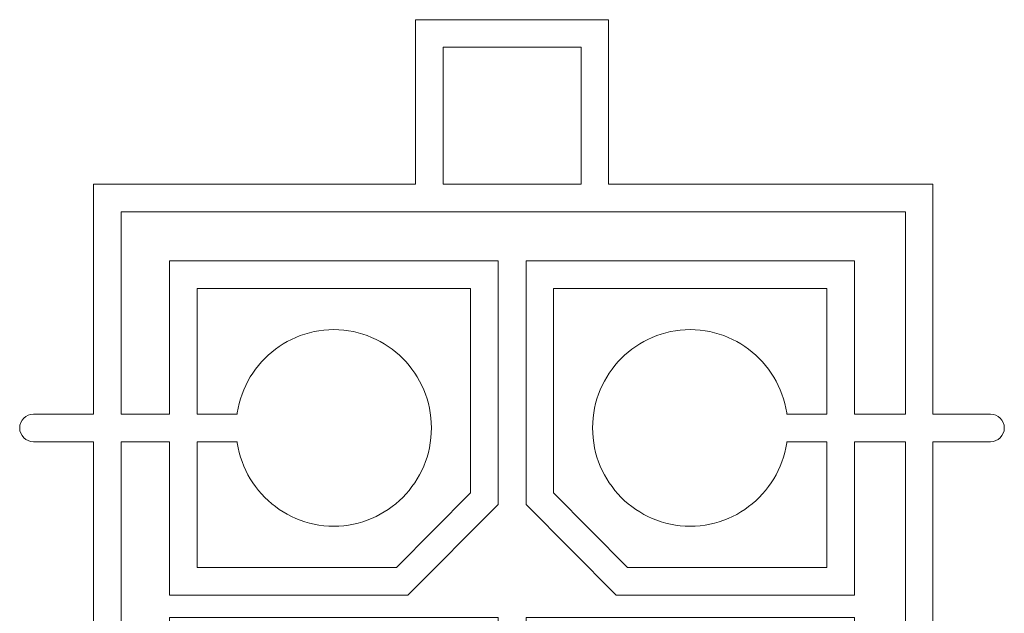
# Model space of a CAD drawing. Header units: millimetres. Extents: x -47.2 to 43.8, y -41.7 to 28.3.
# Tile 3 of 15: x -29.3 to -21.9, y -34.5 to -30.1. Entities that reach past the tile are written whole.
import ezdxf

# ---------------------------------------------------------------- set-up
doc = ezdxf.new("R2010")
doc.units = ezdxf.units.MM
doc.header["$MEASUREMENT"] = 0
doc.layers.add('Layer 1', color=7, linetype='Continuous')

msp = doc.modelspace()

# ---------------------------------------------------------------- linework, layer by layer
at = {"layer": 'Layer 1', "lineweight": 9}
for points, knots in [([(-22.0239, -35.724), (-22.0239, -35.724), (-22.4574, -35.724), (-22.4574, -35.724), (-22.4574, -35.724), (-22.4574, -33.2538), (-22.4574, -33.2538), (-22.4574, -33.2538), (-22.0239, -33.2538), (-22.0239, -33.2538), (-21.9672, -33.2538), (-21.9209, -33.2071), (-21.9209, -33.1503), (-21.9209, -33.0931), (-21.9672, -33.0464), (-22.0239, -33.0464), (-22.0239, -33.0464), (-22.4574, -33.0464), (-22.4574, -33.0464), (-22.4574, -33.0464), (-22.4574, -31.3199), (-22.4574, -31.3199), (-22.4574, -31.3199), (-24.8912, -31.3199), (-24.8912, -31.3199), (-24.8912, -31.3199), (-24.8912, -30.0848), (-24.8912, -30.0848), (-24.8912, -30.0848), (-26.3395, -30.0848), (-26.3395, -30.0848), (-26.3395, -30.0848), (-26.3395, -31.3199), (-26.3395, -31.3199), (-26.3395, -31.3199), (-28.7559, -31.3199), (-28.7559, -31.3199), (-28.7559, -31.3199), (-28.7559, -33.0464), (-28.7559, -33.0464), (-28.7559, -33.0464), (-29.2073, -33.0464), (-29.2073, -33.0464), (-29.2641, -33.0464), (-29.3103, -33.0928), (-29.3103, -33.1498), (-29.3103, -33.2071), (-29.2641, -33.2538), (-29.2073, -33.2538), (-29.2073, -33.2538), (-28.7559, -33.2538), (-28.7559, -33.2538), (-28.7559, -33.2538), (-28.7559, -35.7245), (-28.7559, -35.7245), (-28.7559, -35.7245), (-29.2073, -35.7245), (-29.2073, -35.7245), (-29.2641, -35.7245), (-29.3103, -35.7709), (-29.3103, -35.8279), (-29.3103, -35.8852), (-29.2641, -35.9319), (-29.2073, -35.9319), (-29.2073, -35.9319), (-28.7559, -35.9319), (-28.7559, -35.9319), (-28.7559, -35.9319), (-28.7559, -37.6622), (-28.7559, -37.6622), (-28.7559, -37.6622), (-22.4574, -37.6622), (-22.4574, -37.6622), (-22.4574, -37.6622), (-22.4574, -35.9315), (-22.4574, -35.9315), (-22.4574, -35.9315), (-22.0239, -35.9315), (-22.0239, -35.9315), (-21.9672, -35.9315), (-21.9209, -35.8847), (-21.9209, -35.8279), (-21.9209, -35.7709), (-21.9672, -35.724), (-22.0239, -35.724)], [0, 0, 0, 0, 0.035714, 0.035714, 0.035714, 0.071429, 0.071429, 0.071429, 0.107143, 0.107143, 0.107143, 0.142857, 0.142857, 0.142857, 0.178571, 0.178571, 0.178571, 0.214286, 0.214286, 0.214286, 0.25, 0.25, 0.25, 0.285714, 0.285714, 0.285714, 0.321429, 0.321429, 0.321429, 0.357143, 0.357143, 0.357143, 0.392857, 0.392857, 0.392857, 0.428571, 0.428571, 0.428571, 0.464286, 0.464286, 0.464286, 0.5, 0.5, 0.5, 0.535714, 0.535714, 0.535714, 0.571429, 0.571429, 0.571429, 0.607143, 0.607143, 0.607143, 0.642857, 0.642857, 0.642857, 0.678571, 0.678571, 0.678571, 0.714286, 0.714286, 0.714286, 0.75, 0.75, 0.75, 0.785714, 0.785714, 0.785714, 0.821429, 0.821429, 0.821429, 0.857143, 0.857143, 0.857143, 0.892857, 0.892857, 0.892857, 0.928571, 0.928571, 0.928571, 0.964286, 0.964286, 0.964286, 1, 1, 1, 1]), ([(-26.133, -30.2924), (-26.133, -30.2924), (-25.0972, -30.2924), (-25.0972, -30.2924), (-25.0972, -30.2924), (-25.0972, -31.3186), (-25.0972, -31.3186), (-25.0972, -31.3186), (-26.133, -31.3186), (-26.133, -31.3186), (-26.133, -31.3186), (-26.133, -30.2924), (-26.133, -30.2924)], [0, 0, 0, 0, 0.25, 0.25, 0.25, 0.5, 0.5, 0.5, 0.75, 0.75, 0.75, 1, 1, 1, 1]), ([(-22.6633, -37.4548), (-22.6633, -37.4548), (-28.5498, -37.4548), (-28.5498, -37.4548), (-28.5498, -37.4548), (-28.5498, -35.9319), (-28.5498, -35.9319), (-28.5498, -35.9319), (-28.1854, -35.9319), (-28.1854, -35.9319), (-28.1854, -35.9319), (-28.1854, -36.4027), (-28.1854, -36.4027), (-28.1854, -36.4027), (-27.5093, -37.0836), (-27.5093, -37.0836), (-27.5093, -37.0836), (-25.7205, -37.0836), (-25.7205, -37.0836), (-25.7205, -37.0836), (-25.7205, -34.573), (-25.7205, -34.573), (-25.7205, -34.573), (-28.1854, -34.573), (-28.1854, -34.573), (-28.1854, -34.573), (-28.1854, -35.7245), (-28.1854, -35.7245), (-28.1854, -35.7245), (-28.5498, -35.7245), (-28.5498, -35.7245), (-28.5498, -35.7245), (-28.5498, -33.2538), (-28.5498, -33.2538), (-28.5498, -33.2538), (-28.1857, -33.2538), (-28.1857, -33.2538), (-28.1857, -33.2538), (-28.1857, -34.4053), (-28.1857, -34.4053), (-28.1857, -34.4053), (-26.397, -34.4053), (-26.397, -34.4053), (-26.397, -34.4053), (-25.7203, -33.7246), (-25.7203, -33.7246), (-25.7203, -33.7246), (-25.7203, -31.8954), (-25.7203, -31.8954), (-25.7203, -31.8954), (-28.1857, -31.8954), (-28.1857, -31.8954), (-28.1857, -31.8954), (-28.1857, -33.0464), (-28.1857, -33.0464), (-28.1857, -33.0464), (-28.5498, -33.0464), (-28.5498, -33.0464), (-28.5498, -33.0464), (-28.5498, -31.5274), (-28.5498, -31.5274), (-28.5498, -31.5274), (-22.6633, -31.5274), (-22.6633, -31.5274), (-22.6633, -31.5274), (-22.6633, -33.0464), (-22.6633, -33.0464), (-22.6633, -33.0464), (-23.0453, -33.0464), (-23.0453, -33.0464), (-23.0453, -33.0464), (-23.0453, -31.8954), (-23.0453, -31.8954), (-23.0453, -31.8954), (-25.5105, -31.8954), (-25.5105, -31.8954), (-25.5105, -31.8954), (-25.5105, -33.7246), (-25.5105, -33.7246), (-25.5105, -33.7246), (-24.8338, -34.4053), (-24.8338, -34.4053), (-24.8338, -34.4053), (-23.0453, -34.4053), (-23.0453, -34.4053), (-23.0453, -34.4053), (-23.0453, -33.2538), (-23.0453, -33.2538), (-23.0453, -33.2538), (-22.6633, -33.2538), (-22.6633, -33.2538), (-22.6633, -33.2538), (-22.6633, -35.724), (-22.6633, -35.724), (-22.6633, -35.724), (-23.0455, -35.724), (-23.0455, -35.724), (-23.0455, -35.724), (-23.0455, -34.573), (-23.0455, -34.573), (-23.0455, -34.573), (-25.5105, -34.573), (-25.5105, -34.573), (-25.5105, -34.573), (-25.5105, -37.0836), (-25.5105, -37.0836), (-25.5105, -37.0836), (-23.7223, -37.0836), (-23.7223, -37.0836), (-23.7223, -37.0836), (-23.0455, -36.4027), (-23.0455, -36.4027), (-23.0455, -36.4027), (-23.0455, -35.9315), (-23.0455, -35.9315), (-23.0455, -35.9315), (-22.6633, -35.9315), (-22.6633, -35.9315), (-22.6633, -35.9315), (-22.6633, -37.4548), (-22.6633, -37.4548)], [0, 0, 0, 0, 0.025, 0.025, 0.025, 0.05, 0.05, 0.05, 0.075, 0.075, 0.075, 0.1, 0.1, 0.1, 0.125, 0.125, 0.125, 0.15, 0.15, 0.15, 0.175, 0.175, 0.175, 0.2, 0.2, 0.2, 0.225, 0.225, 0.225, 0.25, 0.25, 0.25, 0.275, 0.275, 0.275, 0.3, 0.3, 0.3, 0.325, 0.325, 0.325, 0.35, 0.35, 0.35, 0.375, 0.375, 0.375, 0.4, 0.4, 0.4, 0.425, 0.425, 0.425, 0.45, 0.45, 0.45, 0.475, 0.475, 0.475, 0.5, 0.5, 0.5, 0.525, 0.525, 0.525, 0.55, 0.55, 0.55, 0.575, 0.575, 0.575, 0.6, 0.6, 0.6, 0.625, 0.625, 0.625, 0.65, 0.65, 0.65, 0.675, 0.675, 0.675, 0.7, 0.7, 0.7, 0.725, 0.725, 0.725, 0.75, 0.75, 0.75, 0.775, 0.775, 0.775, 0.8, 0.8, 0.8, 0.825, 0.825, 0.825, 0.85, 0.85, 0.85, 0.875, 0.875, 0.875, 0.9, 0.9, 0.9, 0.925, 0.925, 0.925, 0.95, 0.95, 0.95, 0.975, 0.975, 0.975, 1, 1, 1, 1]), ([(-27.6787, -33.2538), (-27.6787, -33.2538), (-27.6776, -33.2624), (-27.6776, -33.2624), (-27.6776, -33.2624), (-27.6713, -33.2987), (-27.6713, -33.2987), (-27.6713, -33.2987), (-27.6632, -33.3341), (-27.6632, -33.3341), (-27.6632, -33.3341), (-27.6533, -33.3691), (-27.6533, -33.3691), (-27.6533, -33.3691), (-27.6415, -33.4032), (-27.6415, -33.4032), (-27.6415, -33.4032), (-27.6282, -33.4367), (-27.6282, -33.4367), (-27.6282, -33.4367), (-27.6138, -33.4698), (-27.6138, -33.4698), (-27.6138, -33.4698), (-27.5975, -33.5012), (-27.5975, -33.5012), (-27.5975, -33.5012), (-27.5797, -33.532), (-27.5797, -33.532), (-27.5797, -33.532), (-27.5606, -33.5625), (-27.5606, -33.5625), (-27.5606, -33.5625), (-27.5402, -33.591), (-27.5402, -33.591), (-27.5402, -33.591), (-27.5185, -33.6192), (-27.5185, -33.6192), (-27.5185, -33.6192), (-27.4953, -33.6454), (-27.4953, -33.6454), (-27.4953, -33.6454), (-27.4707, -33.6713), (-27.4707, -33.6713), (-27.4707, -33.6713), (-27.4454, -33.6959), (-27.4454, -33.6959), (-27.4454, -33.6959), (-27.419, -33.7191), (-27.419, -33.7191), (-27.419, -33.7191), (-27.3913, -33.7408), (-27.3913, -33.7408), (-27.3913, -33.7408), (-27.3622, -33.7617), (-27.3622, -33.7617), (-27.3622, -33.7617), (-27.3328, -33.7808), (-27.3328, -33.7808), (-27.3328, -33.7808), (-27.3019, -33.7984), (-27.3019, -33.7984), (-27.3019, -33.7984), (-27.2701, -33.8148), (-27.2701, -33.8148), (-27.2701, -33.8148), (-27.238, -33.8302), (-27.238, -33.8302), (-27.238, -33.8302), (-27.2044, -33.8429), (-27.2044, -33.8429), (-27.2044, -33.8429), (-27.1707, -33.8548), (-27.1707, -33.8548), (-27.1707, -33.8548), (-27.1358, -33.8647), (-27.1358, -33.8647), (-27.1358, -33.8647), (-27.1004, -33.8729), (-27.1004, -33.8729), (-27.1004, -33.8729), (-27.0645, -33.8793), (-27.0645, -33.8793), (-27.0645, -33.8793), (-27.0277, -33.8842), (-27.0277, -33.8842), (-27.0277, -33.8842), (-26.9909, -33.8875), (-26.9909, -33.8875), (-26.9909, -33.8875), (-26.9534, -33.8879), (-26.9534, -33.8879), (-26.9534, -33.8879), (-26.9156, -33.8875), (-26.9156, -33.8875), (-26.9156, -33.8875), (-26.8785, -33.8842), (-26.8785, -33.8842), (-26.8785, -33.8842), (-26.8421, -33.8793), (-26.8421, -33.8793), (-26.8421, -33.8793), (-26.8058, -33.8729), (-26.8058, -33.8729), (-26.8058, -33.8729), (-26.7704, -33.8647), (-26.7704, -33.8647), (-26.7704, -33.8647), (-26.7359, -33.8548), (-26.7359, -33.8548), (-26.7359, -33.8548), (-26.7018, -33.8429), (-26.7018, -33.8429), (-26.7018, -33.8429), (-26.6688, -33.8302), (-26.6688, -33.8302), (-26.6688, -33.8302), (-26.6361, -33.8148), (-26.6361, -33.8148), (-26.6361, -33.8148), (-26.6047, -33.7984), (-26.6047, -33.7984), (-26.6047, -33.7984), (-26.5738, -33.7808), (-26.5738, -33.7808), (-26.5738, -33.7808), (-26.5439, -33.7617), (-26.5439, -33.7617), (-26.5439, -33.7617), (-26.5153, -33.7408), (-26.5153, -33.7408), (-26.5153, -33.7408), (-26.4876, -33.7191), (-26.4876, -33.7191), (-26.4876, -33.7191), (-26.4608, -33.6959), (-26.4608, -33.6959), (-26.4608, -33.6959), (-26.4354, -33.6713), (-26.4354, -33.6713), (-26.4354, -33.6713), (-26.4109, -33.6454), (-26.4109, -33.6454), (-26.4109, -33.6454), (-26.3883, -33.6192), (-26.3883, -33.6192), (-26.3883, -33.6192), (-26.3664, -33.591), (-26.3664, -33.591), (-26.3664, -33.591), (-26.3456, -33.5625), (-26.3456, -33.5625), (-26.3456, -33.5625), (-26.3265, -33.532), (-26.3265, -33.532), (-26.3265, -33.532), (-26.3087, -33.5012), (-26.3087, -33.5012), (-26.3087, -33.5012), (-26.293, -33.4698), (-26.293, -33.4698), (-26.293, -33.4698), (-26.2779, -33.4367), (-26.2779, -33.4367), (-26.2779, -33.4367), (-26.2648, -33.4032), (-26.2648, -33.4032), (-26.2648, -33.4032), (-26.2534, -33.3691), (-26.2534, -33.3691), (-26.2534, -33.3691), (-26.2434, -33.3341), (-26.2434, -33.3341), (-26.2434, -33.3341), (-26.2353, -33.2987), (-26.2353, -33.2987), (-26.2353, -33.2987), (-26.2289, -33.2624), (-26.2289, -33.2624), (-26.2289, -33.2624), (-26.224, -33.2256), (-26.224, -33.2256), (-26.224, -33.2256), (-26.2211, -33.1876), (-26.2211, -33.1876), (-26.2211, -33.1876), (-26.2199, -33.1498), (-26.2199, -33.1498), (-26.2199, -33.1498), (-26.2211, -33.1122), (-26.2211, -33.1122), (-26.2211, -33.1122), (-26.224, -33.0744), (-26.224, -33.0744), (-26.224, -33.0744), (-26.2289, -33.0378), (-26.2289, -33.0378), (-26.2289, -33.0378), (-26.2353, -33.0014), (-26.2353, -33.0014), (-26.2353, -33.0014), (-26.2434, -32.9656), (-26.2434, -32.9656), (-26.2434, -32.9656), (-26.2534, -32.9306), (-26.2534, -32.9306), (-26.2534, -32.9306), (-26.2648, -32.8967), (-26.2648, -32.8967), (-26.2648, -32.8967), (-26.2779, -32.8634), (-26.2779, -32.8634), (-26.2779, -32.8634), (-26.293, -32.8303), (-26.293, -32.8303), (-26.293, -32.8303), (-26.3087, -32.7986), (-26.3087, -32.7986), (-26.3087, -32.7986), (-26.3265, -32.7677), (-26.3265, -32.7677), (-26.3265, -32.7677), (-26.3456, -32.7378), (-26.3456, -32.7378), (-26.3456, -32.7378), (-26.3664, -32.7091), (-26.3664, -32.7091), (-26.3664, -32.7091), (-26.3883, -32.681), (-26.3883, -32.681), (-26.3883, -32.681), (-26.4109, -32.6542), (-26.4109, -32.6542), (-26.4109, -32.6542), (-26.4354, -32.6284), (-26.4354, -32.6284), (-26.4354, -32.6284), (-26.4608, -32.6038), (-26.4608, -32.6038), (-26.4608, -32.6038), (-26.4876, -32.5812), (-26.4876, -32.5812), (-26.4876, -32.5812), (-26.5153, -32.5589), (-26.5153, -32.5589), (-26.5153, -32.5589), (-26.5439, -32.5384), (-26.5439, -32.5384), (-26.5439, -32.5384), (-26.5738, -32.5189), (-26.5738, -32.5189), (-26.5738, -32.5189), (-26.6047, -32.5013), (-26.6047, -32.5013), (-26.6047, -32.5013), (-26.6361, -32.4849), (-26.6361, -32.4849), (-26.6361, -32.4849), (-26.6688, -32.4699), (-26.6688, -32.4699), (-26.6688, -32.4699), (-26.7018, -32.4567), (-26.7018, -32.4567), (-26.7018, -32.4567), (-26.7359, -32.4454), (-26.7359, -32.4454), (-26.7359, -32.4454), (-26.7704, -32.435), (-26.7704, -32.435), (-26.7704, -32.435), (-26.8058, -32.4273), (-26.8058, -32.4273), (-26.8058, -32.4273), (-26.8421, -32.4205), (-26.8421, -32.4205), (-26.8421, -32.4205), (-26.8785, -32.4154), (-26.8785, -32.4154), (-26.8785, -32.4154), (-26.9156, -32.4127), (-26.9156, -32.4127), (-26.9156, -32.4127), (-26.9534, -32.4122), (-26.9534, -32.4122), (-26.9534, -32.4122), (-26.9909, -32.4127), (-26.9909, -32.4127), (-26.9909, -32.4127), (-27.0277, -32.4154), (-27.0277, -32.4154), (-27.0277, -32.4154), (-27.0645, -32.4205), (-27.0645, -32.4205), (-27.0645, -32.4205), (-27.1004, -32.4273), (-27.1004, -32.4273), (-27.1004, -32.4273), (-27.1358, -32.435), (-27.1358, -32.435), (-27.1358, -32.435), (-27.1707, -32.4454), (-27.1707, -32.4454), (-27.1707, -32.4454), (-27.2044, -32.4567), (-27.2044, -32.4567), (-27.2044, -32.4567), (-27.238, -32.4699), (-27.238, -32.4699), (-27.238, -32.4699), (-27.2701, -32.4849), (-27.2701, -32.4849), (-27.2701, -32.4849), (-27.3019, -32.5013), (-27.3019, -32.5013), (-27.3019, -32.5013), (-27.3328, -32.5189), (-27.3328, -32.5189), (-27.3328, -32.5189), (-27.3622, -32.5384), (-27.3622, -32.5384), (-27.3622, -32.5384), (-27.3913, -32.5589), (-27.3913, -32.5589), (-27.3913, -32.5589), (-27.419, -32.5812), (-27.419, -32.5812), (-27.419, -32.5812), (-27.4454, -32.6038), (-27.4454, -32.6038), (-27.4454, -32.6038), (-27.4707, -32.6284), (-27.4707, -32.6284), (-27.4707, -32.6284), (-27.4953, -32.6542), (-27.4953, -32.6542), (-27.4953, -32.6542), (-27.5185, -32.681), (-27.5185, -32.681), (-27.5185, -32.681), (-27.5402, -32.7091), (-27.5402, -32.7091), (-27.5402, -32.7091), (-27.5606, -32.7378), (-27.5606, -32.7378), (-27.5606, -32.7378), (-27.5797, -32.7677), (-27.5797, -32.7677), (-27.5797, -32.7677), (-27.5975, -32.7986), (-27.5975, -32.7986), (-27.5975, -32.7986), (-27.6138, -32.8303), (-27.6138, -32.8303), (-27.6138, -32.8303), (-27.6282, -32.8634), (-27.6282, -32.8634), (-27.6282, -32.8634), (-27.6415, -32.8967), (-27.6415, -32.8967), (-27.6415, -32.8967), (-27.6533, -32.9306), (-27.6533, -32.9306), (-27.6533, -32.9306), (-27.6632, -32.9656), (-27.6632, -32.9656), (-27.6632, -32.9656), (-27.6713, -33.0014), (-27.6713, -33.0014), (-27.6713, -33.0014), (-27.6776, -33.0378), (-27.6776, -33.0378), (-27.6776, -33.0378), (-27.6787, -33.0464), (-27.6787, -33.0464), (-27.6787, -33.0464), (-27.9792, -33.0464), (-27.9792, -33.0464), (-27.9792, -33.0464), (-27.9792, -32.1028), (-27.9792, -32.1028), (-27.9792, -32.1028), (-25.9267, -32.1028), (-25.9267, -32.1028), (-25.9267, -32.1028), (-25.9267, -33.6382), (-25.9267, -33.6382), (-25.9267, -33.6382), (-26.4823, -34.1979), (-26.4823, -34.1979), (-26.4823, -34.1979), (-27.9792, -34.1979), (-27.9792, -34.1979), (-27.9792, -34.1979), (-27.9792, -33.2538), (-27.9792, -33.2538), (-27.9792, -33.2538), (-27.6787, -33.2538), (-27.6787, -33.2538)], [0, 0, 0, 0, 0.007576, 0.007576, 0.007576, 0.015152, 0.015152, 0.015152, 0.022727, 0.022727, 0.022727, 0.030303, 0.030303, 0.030303, 0.037879, 0.037879, 0.037879, 0.045455, 0.045455, 0.045455, 0.05303, 0.05303, 0.05303, 0.060606, 0.060606, 0.060606, 0.068182, 0.068182, 0.068182, 0.075758, 0.075758, 0.075758, 0.083333, 0.083333, 0.083333, 0.090909, 0.090909, 0.090909, 0.098485, 0.098485, 0.098485, 0.106061, 0.106061, 0.106061, 0.113636, 0.113636, 0.113636, 0.121212, 0.121212, 0.121212, 0.128788, 0.128788, 0.128788, 0.136364, 0.136364, 0.136364, 0.143939, 0.143939, 0.143939, 0.151515, 0.151515, 0.151515, 0.159091, 0.159091, 0.159091, 0.166667, 0.166667, 0.166667, 0.174242, 0.174242, 0.174242, 0.181818, 0.181818, 0.181818, 0.189394, 0.189394, 0.189394, 0.19697, 0.19697, 0.19697, 0.204545, 0.204545, 0.204545, 0.212121, 0.212121, 0.212121, 0.219697, 0.219697, 0.219697, 0.227273, 0.227273, 0.227273, 0.234848, 0.234848, 0.234848, 0.242424, 0.242424, 0.242424, 0.25, 0.25, 0.25, 0.257576, 0.257576, 0.257576, 0.265152, 0.265152, 0.265152, 0.272727, 0.272727, 0.272727, 0.280303, 0.280303, 0.280303, 0.287879, 0.287879, 0.287879, 0.295455, 0.295455, 0.295455, 0.30303, 0.30303, 0.30303, 0.310606, 0.310606, 0.310606, 0.318182, 0.318182, 0.318182, 0.325758, 0.325758, 0.325758, 0.333333, 0.333333, 0.333333, 0.340909, 0.340909, 0.340909, 0.348485, 0.348485, 0.348485, 0.356061, 0.356061, 0.356061, 0.363636, 0.363636, 0.363636, 0.371212, 0.371212, 0.371212, 0.378788, 0.378788, 0.378788, 0.386364, 0.386364, 0.386364, 0.393939, 0.393939, 0.393939, 0.401515, 0.401515, 0.401515, 0.409091, 0.409091, 0.409091, 0.416667, 0.416667, 0.416667, 0.424242, 0.424242, 0.424242, 0.431818, 0.431818, 0.431818, 0.439394, 0.439394, 0.439394, 0.44697, 0.44697, 0.44697, 0.454545, 0.454545, 0.454545, 0.462121, 0.462121, 0.462121, 0.469697, 0.469697, 0.469697, 0.477273, 0.477273, 0.477273, 0.484848, 0.484848, 0.484848, 0.492424, 0.492424, 0.492424, 0.5, 0.5, 0.5, 0.507576, 0.507576, 0.507576, 0.515152, 0.515152, 0.515152, 0.522727, 0.522727, 0.522727, 0.530303, 0.530303, 0.530303, 0.537879, 0.537879, 0.537879, 0.545455, 0.545455, 0.545455, 0.55303, 0.55303, 0.55303, 0.560606, 0.560606, 0.560606, 0.568182, 0.568182, 0.568182, 0.575758, 0.575758, 0.575758, 0.583333, 0.583333, 0.583333, 0.590909, 0.590909, 0.590909, 0.598485, 0.598485, 0.598485, 0.606061, 0.606061, 0.606061, 0.613636, 0.613636, 0.613636, 0.621212, 0.621212, 0.621212, 0.628788, 0.628788, 0.628788, 0.636364, 0.636364, 0.636364, 0.643939, 0.643939, 0.643939, 0.651515, 0.651515, 0.651515, 0.659091, 0.659091, 0.659091, 0.666667, 0.666667, 0.666667, 0.674242, 0.674242, 0.674242, 0.681818, 0.681818, 0.681818, 0.689394, 0.689394, 0.689394, 0.69697, 0.69697, 0.69697, 0.704545, 0.704545, 0.704545, 0.712121, 0.712121, 0.712121, 0.719697, 0.719697, 0.719697, 0.727273, 0.727273, 0.727273, 0.734848, 0.734848, 0.734848, 0.742424, 0.742424, 0.742424, 0.75, 0.75, 0.75, 0.757576, 0.757576, 0.757576, 0.765152, 0.765152, 0.765152, 0.772727, 0.772727, 0.772727, 0.780303, 0.780303, 0.780303, 0.787879, 0.787879, 0.787879, 0.795455, 0.795455, 0.795455, 0.80303, 0.80303, 0.80303, 0.810606, 0.810606, 0.810606, 0.818182, 0.818182, 0.818182, 0.825758, 0.825758, 0.825758, 0.833333, 0.833333, 0.833333, 0.840909, 0.840909, 0.840909, 0.848485, 0.848485, 0.848485, 0.856061, 0.856061, 0.856061, 0.863636, 0.863636, 0.863636, 0.871212, 0.871212, 0.871212, 0.878788, 0.878788, 0.878788, 0.886364, 0.886364, 0.886364, 0.893939, 0.893939, 0.893939, 0.901515, 0.901515, 0.901515, 0.909091, 0.909091, 0.909091, 0.916667, 0.916667, 0.916667, 0.924242, 0.924242, 0.924242, 0.931818, 0.931818, 0.931818, 0.939394, 0.939394, 0.939394, 0.94697, 0.94697, 0.94697, 0.954545, 0.954545, 0.954545, 0.962121, 0.962121, 0.962121, 0.969697, 0.969697, 0.969697, 0.977273, 0.977273, 0.977273, 0.984848, 0.984848, 0.984848, 0.992424, 0.992424, 0.992424, 1, 1, 1, 1]), ([(-23.5525, -33.0464), (-23.5525, -33.0464), (-23.5536, -33.0378), (-23.5536, -33.0378), (-23.5536, -33.0378), (-23.5599, -33.0014), (-23.5599, -33.0014), (-23.5599, -33.0014), (-23.5681, -32.966), (-23.5681, -32.966), (-23.5681, -32.966), (-23.578, -32.9311), (-23.578, -32.9311), (-23.578, -32.9311), (-23.5899, -32.897), (-23.5899, -32.897), (-23.5899, -32.897), (-23.603, -32.8634), (-23.603, -32.8634), (-23.603, -32.8634), (-23.6175, -32.8303), (-23.6175, -32.8303), (-23.6175, -32.8303), (-23.6339, -32.799), (-23.6339, -32.799), (-23.6339, -32.799), (-23.6516, -32.7681), (-23.6516, -32.7681), (-23.6516, -32.7681), (-23.6707, -32.7378), (-23.6707, -32.7378), (-23.6707, -32.7378), (-23.6911, -32.7091), (-23.6911, -32.7091), (-23.6911, -32.7091), (-23.7129, -32.681), (-23.7129, -32.681), (-23.7129, -32.681), (-23.736, -32.6546), (-23.736, -32.6546), (-23.736, -32.6546), (-23.7606, -32.6288), (-23.7606, -32.6288), (-23.7606, -32.6288), (-23.7859, -32.6043), (-23.7859, -32.6043), (-23.7859, -32.6043), (-23.8123, -32.5812), (-23.8123, -32.5812), (-23.8123, -32.5812), (-23.84, -32.5593), (-23.84, -32.5593), (-23.84, -32.5593), (-23.8691, -32.5384), (-23.8691, -32.5384), (-23.8691, -32.5384), (-23.8985, -32.5194), (-23.8985, -32.5194), (-23.8985, -32.5194), (-23.9294, -32.5016), (-23.9294, -32.5016), (-23.9294, -32.5016), (-23.9612, -32.4853), (-23.9612, -32.4853), (-23.9612, -32.4853), (-23.9933, -32.4699), (-23.9933, -32.4699), (-23.9933, -32.4699), (-24.0269, -32.4572), (-24.0269, -32.4572), (-24.0269, -32.4572), (-24.0605, -32.4454), (-24.0605, -32.4454), (-24.0605, -32.4454), (-24.0955, -32.4354), (-24.0955, -32.4354), (-24.0955, -32.4354), (-24.1309, -32.4273), (-24.1309, -32.4273), (-24.1309, -32.4273), (-24.1668, -32.4205), (-24.1668, -32.4205), (-24.1668, -32.4205), (-24.2036, -32.4159), (-24.2036, -32.4159), (-24.2036, -32.4159), (-24.2403, -32.4127), (-24.2403, -32.4127), (-24.2403, -32.4127), (-24.2779, -32.4122), (-24.2779, -32.4122), (-24.2779, -32.4122), (-24.3156, -32.4127), (-24.3156, -32.4127), (-24.3156, -32.4127), (-24.3528, -32.4159), (-24.3528, -32.4159), (-24.3528, -32.4159), (-24.3892, -32.4205), (-24.3892, -32.4205), (-24.3892, -32.4205), (-24.4255, -32.4273), (-24.4255, -32.4273), (-24.4255, -32.4273), (-24.4609, -32.4354), (-24.4609, -32.4354), (-24.4609, -32.4354), (-24.4954, -32.4454), (-24.4954, -32.4454), (-24.4954, -32.4454), (-24.5295, -32.4572), (-24.5295, -32.4572), (-24.5295, -32.4572), (-24.5626, -32.4699), (-24.5626, -32.4699), (-24.5626, -32.4699), (-24.5953, -32.4853), (-24.5953, -32.4853), (-24.5953, -32.4853), (-24.6266, -32.5016), (-24.6266, -32.5016), (-24.6266, -32.5016), (-24.6574, -32.5194), (-24.6574, -32.5194), (-24.6574, -32.5194), (-24.6873, -32.5384), (-24.6873, -32.5384), (-24.6873, -32.5384), (-24.716, -32.5593), (-24.716, -32.5593), (-24.716, -32.5593), (-24.7437, -32.5812), (-24.7437, -32.5812), (-24.7437, -32.5812), (-24.7704, -32.6043), (-24.7704, -32.6043), (-24.7704, -32.6043), (-24.7958, -32.6288), (-24.7958, -32.6288), (-24.7958, -32.6288), (-24.8204, -32.6546), (-24.8204, -32.6546), (-24.8204, -32.6546), (-24.843, -32.681), (-24.843, -32.681), (-24.843, -32.681), (-24.8649, -32.7091), (-24.8649, -32.7091), (-24.8649, -32.7091), (-24.8858, -32.7378), (-24.8858, -32.7378), (-24.8858, -32.7378), (-24.9048, -32.7681), (-24.9048, -32.7681), (-24.9048, -32.7681), (-24.9225, -32.799), (-24.9225, -32.799), (-24.9225, -32.799), (-24.9384, -32.8303), (-24.9384, -32.8303), (-24.9384, -32.8303), (-24.9534, -32.8634), (-24.9534, -32.8634), (-24.9534, -32.8634), (-24.9665, -32.897), (-24.9665, -32.897), (-24.9665, -32.897), (-24.9779, -32.9311), (-24.9779, -32.9311), (-24.9779, -32.9311), (-24.9879, -32.966), (-24.9879, -32.966), (-24.9879, -32.966), (-24.996, -33.0014), (-24.996, -33.0014), (-24.996, -33.0014), (-25.0024, -33.0378), (-25.0024, -33.0378), (-25.0024, -33.0378), (-25.0073, -33.0744), (-25.0073, -33.0744), (-25.0073, -33.0744), (-25.0102, -33.1127), (-25.0102, -33.1127), (-25.0102, -33.1127), (-25.0115, -33.1503), (-25.0115, -33.1503), (-25.0115, -33.1503), (-25.0102, -33.1879), (-25.0102, -33.1879), (-25.0102, -33.1879), (-25.0073, -33.2256), (-25.0073, -33.2256), (-25.0073, -33.2256), (-25.0024, -33.2624), (-25.0024, -33.2624), (-25.0024, -33.2624), (-24.996, -33.2987), (-24.996, -33.2987), (-24.996, -33.2987), (-24.9879, -33.3341), (-24.9879, -33.3341), (-24.9879, -33.3341), (-24.9779, -33.3695), (-24.9779, -33.3695), (-24.9779, -33.3695), (-24.9665, -33.4036), (-24.9665, -33.4036), (-24.9665, -33.4036), (-24.9534, -33.4367), (-24.9534, -33.4367), (-24.9534, -33.4367), (-24.9384, -33.4698), (-24.9384, -33.4698), (-24.9384, -33.4698), (-24.9225, -33.5016), (-24.9225, -33.5016), (-24.9225, -33.5016), (-24.9048, -33.5325), (-24.9048, -33.5325), (-24.9048, -33.5325), (-24.8858, -33.5625), (-24.8858, -33.5625), (-24.8858, -33.5625), (-24.8649, -33.591), (-24.8649, -33.591), (-24.8649, -33.591), (-24.843, -33.6192), (-24.843, -33.6192), (-24.843, -33.6192), (-24.8204, -33.646), (-24.8204, -33.646), (-24.8204, -33.646), (-24.7958, -33.6718), (-24.7958, -33.6718), (-24.7958, -33.6718), (-24.7704, -33.6963), (-24.7704, -33.6963), (-24.7704, -33.6963), (-24.7437, -33.7191), (-24.7437, -33.7191), (-24.7437, -33.7191), (-24.716, -33.7413), (-24.716, -33.7413), (-24.716, -33.7413), (-24.6873, -33.7617), (-24.6873, -33.7617), (-24.6873, -33.7617), (-24.6574, -33.7808), (-24.6574, -33.7808), (-24.6574, -33.7808), (-24.6266, -33.7989), (-24.6266, -33.7989), (-24.6266, -33.7989), (-24.5953, -33.8153), (-24.5953, -33.8153), (-24.5953, -33.8153), (-24.5626, -33.8302), (-24.5626, -33.8302), (-24.5626, -33.8302), (-24.5295, -33.8434), (-24.5295, -33.8434), (-24.5295, -33.8434), (-24.4954, -33.8548), (-24.4954, -33.8548), (-24.4954, -33.8548), (-24.4609, -33.8652), (-24.4609, -33.8652), (-24.4609, -33.8652), (-24.4255, -33.8729), (-24.4255, -33.8729), (-24.4255, -33.8729), (-24.3892, -33.8798), (-24.3892, -33.8798), (-24.3892, -33.8798), (-24.3528, -33.8842), (-24.3528, -33.8842), (-24.3528, -33.8842), (-24.3156, -33.8875), (-24.3156, -33.8875), (-24.3156, -33.8875), (-24.2779, -33.8879), (-24.2779, -33.8879), (-24.2779, -33.8879), (-24.2403, -33.8875), (-24.2403, -33.8875), (-24.2403, -33.8875), (-24.2036, -33.8842), (-24.2036, -33.8842), (-24.2036, -33.8842), (-24.1668, -33.8798), (-24.1668, -33.8798), (-24.1668, -33.8798), (-24.1309, -33.8729), (-24.1309, -33.8729), (-24.1309, -33.8729), (-24.0955, -33.8652), (-24.0955, -33.8652), (-24.0955, -33.8652), (-24.0605, -33.8548), (-24.0605, -33.8548), (-24.0605, -33.8548), (-24.0269, -33.8434), (-24.0269, -33.8434), (-24.0269, -33.8434), (-23.9933, -33.8302), (-23.9933, -33.8302), (-23.9933, -33.8302), (-23.9612, -33.8153), (-23.9612, -33.8153), (-23.9612, -33.8153), (-23.9294, -33.7989), (-23.9294, -33.7989), (-23.9294, -33.7989), (-23.8985, -33.7808), (-23.8985, -33.7808), (-23.8985, -33.7808), (-23.8691, -33.7617), (-23.8691, -33.7617), (-23.8691, -33.7617), (-23.84, -33.7413), (-23.84, -33.7413), (-23.84, -33.7413), (-23.8123, -33.7191), (-23.8123, -33.7191), (-23.8123, -33.7191), (-23.7859, -33.6963), (-23.7859, -33.6963), (-23.7859, -33.6963), (-23.7606, -33.6718), (-23.7606, -33.6718), (-23.7606, -33.6718), (-23.736, -33.646), (-23.736, -33.646), (-23.736, -33.646), (-23.7129, -33.6192), (-23.7129, -33.6192), (-23.7129, -33.6192), (-23.6911, -33.591), (-23.6911, -33.591), (-23.6911, -33.591), (-23.6707, -33.5625), (-23.6707, -33.5625), (-23.6707, -33.5625), (-23.6516, -33.5325), (-23.6516, -33.5325), (-23.6516, -33.5325), (-23.6339, -33.5016), (-23.6339, -33.5016), (-23.6339, -33.5016), (-23.6175, -33.4698), (-23.6175, -33.4698), (-23.6175, -33.4698), (-23.603, -33.4367), (-23.603, -33.4367), (-23.603, -33.4367), (-23.5899, -33.4036), (-23.5899, -33.4036), (-23.5899, -33.4036), (-23.578, -33.3695), (-23.578, -33.3695), (-23.578, -33.3695), (-23.5681, -33.3341), (-23.5681, -33.3341), (-23.5681, -33.3341), (-23.5599, -33.2987), (-23.5599, -33.2987), (-23.5599, -33.2987), (-23.5536, -33.2624), (-23.5536, -33.2624), (-23.5536, -33.2624), (-23.5525, -33.2538), (-23.5525, -33.2538), (-23.5525, -33.2538), (-23.2519, -33.2538), (-23.2519, -33.2538), (-23.2519, -33.2538), (-23.2519, -34.1979), (-23.2519, -34.1979), (-23.2519, -34.1979), (-24.7488, -34.1979), (-24.7488, -34.1979), (-24.7488, -34.1979), (-25.3044, -33.6382), (-25.3044, -33.6382), (-25.3044, -33.6382), (-25.3044, -32.1028), (-25.3044, -32.1028), (-25.3044, -32.1028), (-23.2519, -32.1028), (-23.2519, -32.1028), (-23.2519, -32.1028), (-23.2519, -33.0464), (-23.2519, -33.0464), (-23.2519, -33.0464), (-23.5525, -33.0464), (-23.5525, -33.0464)], [0, 0, 0, 0, 0.007576, 0.007576, 0.007576, 0.015152, 0.015152, 0.015152, 0.022727, 0.022727, 0.022727, 0.030303, 0.030303, 0.030303, 0.037879, 0.037879, 0.037879, 0.045455, 0.045455, 0.045455, 0.05303, 0.05303, 0.05303, 0.060606, 0.060606, 0.060606, 0.068182, 0.068182, 0.068182, 0.075758, 0.075758, 0.075758, 0.083333, 0.083333, 0.083333, 0.090909, 0.090909, 0.090909, 0.098485, 0.098485, 0.098485, 0.106061, 0.106061, 0.106061, 0.113636, 0.113636, 0.113636, 0.121212, 0.121212, 0.121212, 0.128788, 0.128788, 0.128788, 0.136364, 0.136364, 0.136364, 0.143939, 0.143939, 0.143939, 0.151515, 0.151515, 0.151515, 0.159091, 0.159091, 0.159091, 0.166667, 0.166667, 0.166667, 0.174242, 0.174242, 0.174242, 0.181818, 0.181818, 0.181818, 0.189394, 0.189394, 0.189394, 0.19697, 0.19697, 0.19697, 0.204545, 0.204545, 0.204545, 0.212121, 0.212121, 0.212121, 0.219697, 0.219697, 0.219697, 0.227273, 0.227273, 0.227273, 0.234848, 0.234848, 0.234848, 0.242424, 0.242424, 0.242424, 0.25, 0.25, 0.25, 0.257576, 0.257576, 0.257576, 0.265152, 0.265152, 0.265152, 0.272727, 0.272727, 0.272727, 0.280303, 0.280303, 0.280303, 0.287879, 0.287879, 0.287879, 0.295455, 0.295455, 0.295455, 0.30303, 0.30303, 0.30303, 0.310606, 0.310606, 0.310606, 0.318182, 0.318182, 0.318182, 0.325758, 0.325758, 0.325758, 0.333333, 0.333333, 0.333333, 0.340909, 0.340909, 0.340909, 0.348485, 0.348485, 0.348485, 0.356061, 0.356061, 0.356061, 0.363636, 0.363636, 0.363636, 0.371212, 0.371212, 0.371212, 0.378788, 0.378788, 0.378788, 0.386364, 0.386364, 0.386364, 0.393939, 0.393939, 0.393939, 0.401515, 0.401515, 0.401515, 0.409091, 0.409091, 0.409091, 0.416667, 0.416667, 0.416667, 0.424242, 0.424242, 0.424242, 0.431818, 0.431818, 0.431818, 0.439394, 0.439394, 0.439394, 0.44697, 0.44697, 0.44697, 0.454545, 0.454545, 0.454545, 0.462121, 0.462121, 0.462121, 0.469697, 0.469697, 0.469697, 0.477273, 0.477273, 0.477273, 0.484848, 0.484848, 0.484848, 0.492424, 0.492424, 0.492424, 0.5, 0.5, 0.5, 0.507576, 0.507576, 0.507576, 0.515152, 0.515152, 0.515152, 0.522727, 0.522727, 0.522727, 0.530303, 0.530303, 0.530303, 0.537879, 0.537879, 0.537879, 0.545455, 0.545455, 0.545455, 0.55303, 0.55303, 0.55303, 0.560606, 0.560606, 0.560606, 0.568182, 0.568182, 0.568182, 0.575758, 0.575758, 0.575758, 0.583333, 0.583333, 0.583333, 0.590909, 0.590909, 0.590909, 0.598485, 0.598485, 0.598485, 0.606061, 0.606061, 0.606061, 0.613636, 0.613636, 0.613636, 0.621212, 0.621212, 0.621212, 0.628788, 0.628788, 0.628788, 0.636364, 0.636364, 0.636364, 0.643939, 0.643939, 0.643939, 0.651515, 0.651515, 0.651515, 0.659091, 0.659091, 0.659091, 0.666667, 0.666667, 0.666667, 0.674242, 0.674242, 0.674242, 0.681818, 0.681818, 0.681818, 0.689394, 0.689394, 0.689394, 0.69697, 0.69697, 0.69697, 0.704545, 0.704545, 0.704545, 0.712121, 0.712121, 0.712121, 0.719697, 0.719697, 0.719697, 0.727273, 0.727273, 0.727273, 0.734848, 0.734848, 0.734848, 0.742424, 0.742424, 0.742424, 0.75, 0.75, 0.75, 0.757576, 0.757576, 0.757576, 0.765152, 0.765152, 0.765152, 0.772727, 0.772727, 0.772727, 0.780303, 0.780303, 0.780303, 0.787879, 0.787879, 0.787879, 0.795455, 0.795455, 0.795455, 0.80303, 0.80303, 0.80303, 0.810606, 0.810606, 0.810606, 0.818182, 0.818182, 0.818182, 0.825758, 0.825758, 0.825758, 0.833333, 0.833333, 0.833333, 0.840909, 0.840909, 0.840909, 0.848485, 0.848485, 0.848485, 0.856061, 0.856061, 0.856061, 0.863636, 0.863636, 0.863636, 0.871212, 0.871212, 0.871212, 0.878788, 0.878788, 0.878788, 0.886364, 0.886364, 0.886364, 0.893939, 0.893939, 0.893939, 0.901515, 0.901515, 0.901515, 0.909091, 0.909091, 0.909091, 0.916667, 0.916667, 0.916667, 0.924242, 0.924242, 0.924242, 0.931818, 0.931818, 0.931818, 0.939394, 0.939394, 0.939394, 0.94697, 0.94697, 0.94697, 0.954545, 0.954545, 0.954545, 0.962121, 0.962121, 0.962121, 0.969697, 0.969697, 0.969697, 0.977273, 0.977273, 0.977273, 0.984848, 0.984848, 0.984848, 0.992424, 0.992424, 0.992424, 1, 1, 1, 1])]:
    msp.add_open_spline(points, degree=3, knots=knots, dxfattribs=at)

doc.saveas('drawing.dxf')
